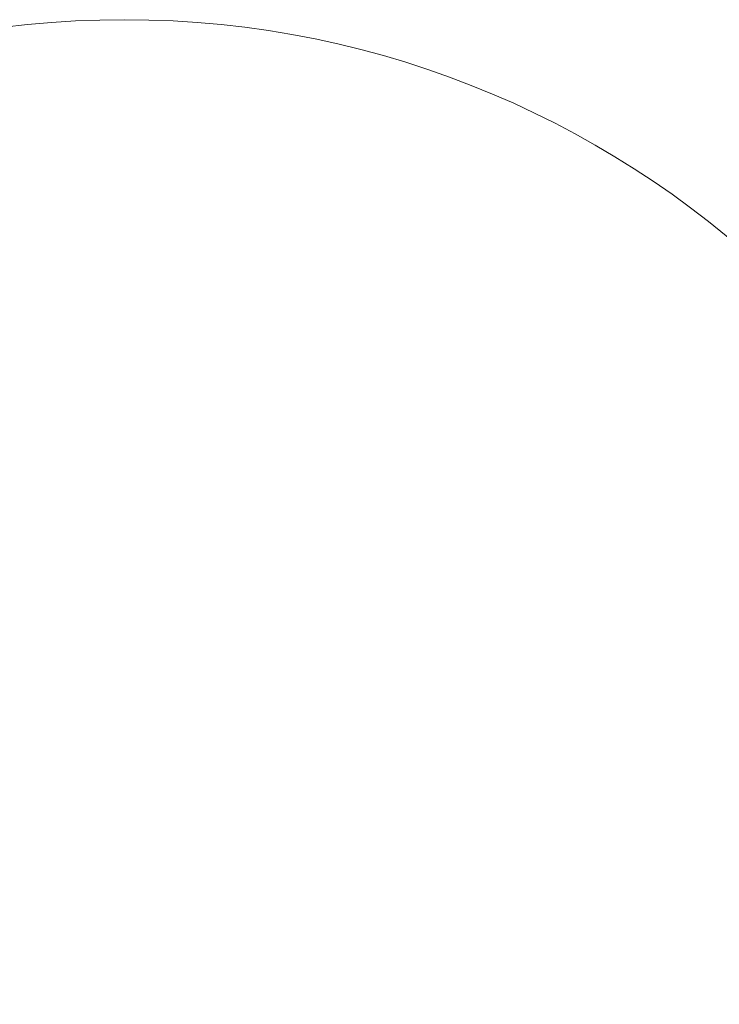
# Model space of a CAD drawing. Header units: inches. Extents: x 37.5 to 70.3, y 17.4 to 61.6.
# Tile 186 of 256: x 55.673 to 56.27, y 40.158 to 40.999. Entities that reach past the tile are written whole.
import ezdxf

# ---------------------------------------------------------------- set-up
doc = ezdxf.new("R2010")
doc.units = ezdxf.units.IN
doc.header["$MEASUREMENT"] = 0
doc.layers.add('10_CLOSED_AREAS', color=7, linetype='Continuous', lineweight=18)
doc.layers.add('20_EXACT_CIRCLES', color=7, linetype='Continuous', lineweight=18)

msp = doc.modelspace()

# ---------------------------------------------------------------- linework, layer by layer
at = {"layer": '10_CLOSED_AREAS'}
msp.add_open_spline([(54.5139, 38.8271), (54.53329, 39.0573), (54.28496, 39.27536), (54.21032, 39.4994), (54.18576, 39.62227), (54.1612, 39.74513), (54.13664, 39.86799), (54.14719, 40.07369), (54.15775, 40.27939), (54.16831, 40.48508), (53.97673, 40.61242), (53.77519, 40.72409), (53.56566, 40.81902), (53.27227, 40.60786), (52.93535, 40.465), (52.57959, 40.40091), (52.44827, 40.43539), (52.30899, 40.42237), (52.18634, 40.36414), (52.43589, 40.11982), (52.68543, 39.8755), (52.93497, 39.63118), (53.37192, 39.11838), (53.69289, 38.5172), (53.87588, 37.86882), (54.05623, 37.72532), (54.32061, 37.73235), (54.5452, 37.73235), (55.00069, 37.69737), (55.45863, 37.75151), (55.8934, 37.89175), (56.12796, 37.92255), (56.35067, 38.01311), (56.54016, 38.15474), (56.50979, 38.27521), (56.45097, 38.38663), (56.36862, 38.47965), (56.17727, 38.47963), (55.93758, 38.44743), (55.75799, 38.38589), (55.66853, 38.4132), (55.57476, 38.42362), (55.48148, 38.41661), (55.36686, 38.45006), (55.25223, 38.4835), (55.13761, 38.51694), (55.03669, 38.60456), (54.90144, 38.64159), (54.76996, 38.6176), (54.85809, 38.4444), (54.81281, 38.23314), (54.66144, 38.11127), (54.51008, 37.9894), (54.29403, 37.99025), (54.14362, 38.11331), (53.99322, 38.23636), (53.9496, 38.44797), (54.03909, 38.62047), (54.12857, 38.79297), (54.32668, 38.87919), (54.5139, 38.8271)], degree=3, knots=[0, 0, 0, 0, 0.05, 0.05, 0.05, 0.1, 0.1, 0.1, 0.15, 0.15, 0.15, 0.2, 0.2, 0.2, 0.25, 0.25, 0.25, 0.3, 0.3, 0.3, 0.35, 0.35, 0.35, 0.4, 0.4, 0.4, 0.45, 0.45, 0.45, 0.5, 0.5, 0.5, 0.55, 0.55, 0.55, 0.6, 0.6, 0.6, 0.65, 0.65, 0.65, 0.7, 0.7, 0.7, 0.75, 0.75, 0.75, 0.8, 0.8, 0.8, 0.85, 0.85, 0.85, 0.9, 0.9, 0.9, 0.95, 0.95, 0.95, 1, 1, 1, 1], dxfattribs=at)
at = {"layer": '20_EXACT_CIRCLES'}
msp.add_circle((55.76224, 40.19104), 0.80746, dxfattribs=at)

doc.saveas('drawing.dxf')
